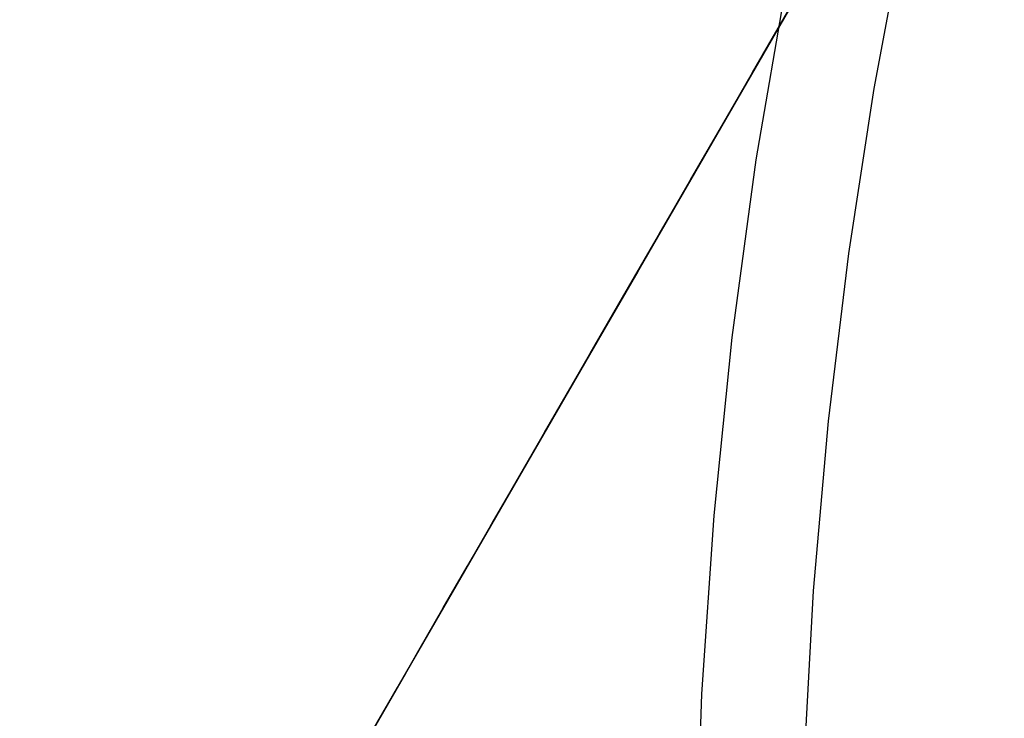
# Model space of a CAD drawing. Header units: millimetres. Extents: x -325 to 325, y -295 to 295.
# Tile 255 of 256: x -61 to -43, y -94 to -81. Entities that reach past the tile are written whole.
import ezdxf

# ---------------------------------------------------------------- set-up
doc = ezdxf.new("R2010")
doc.units = ezdxf.units.MM
doc.layers.add('Default', color=18, linetype='Continuous', true_color=0x000000)

msp = doc.modelspace()

# ---------------------------------------------------------------- linework, layer by layer
at = {"layer": 'Default', "extrusion": (0.866025, -0.5, 2.5748e-17)}
msp.add_lwpolyline([(-15.85, 149.244), (-15.92, 145.117), (-16.131, 140.995), (-16.482, 136.883), (-16.973, 132.785), (-17.603, 128.706), (-18.371, 124.651), (-19.278, 120.624), (-20.32, 116.631), (-21.498, 112.675), (-22.81, 108.762), (-24.255, 104.896), (-25.83, 101.081), (-27.535, 97.322), (-29.366, 93.623), (-31.322, 89.989), (-33.401, 86.424), (-35.6, 82.931), (-37.917, 79.515), (-40.349, 76.18), (-42.892, 72.93), (-45.545, 69.768), (-48.304, 66.699), (-51.166, 63.725), (-54.128, 60.85), (-57.186, 58.078), (-60.336, 55.412), (-63.575, 52.854), (-66.9, 50.408), (-70.306, 48.077), (-73.789, 45.863), (-77.346, 43.769), (-80.972, 41.798), (-84.663, 39.951), (-88.414, 38.23), (-92.222, 36.639), (-96.082, 35.178), (-99.99, 33.849), (-103.94, 32.654), (-107.929, 31.594), (-111.952, 30.671), (-116.004, 29.885)], dxfattribs=at)
at = {"layer": 'Default', "extrusion": (0.866025, -0.5, -1.05062e-16)}
msp.add_lwpolyline([(-116.662, 30.987), (-112.651, 31.765), (-108.668, 32.68), (-104.718, 33.729), (-100.807, 34.912), (-96.938, 36.228), (-93.116, 37.674), (-89.346, 39.25), (-85.631, 40.953), (-81.977, 42.782), (-78.387, 44.734), (-74.866, 46.808), (-71.417, 49), (-68.045, 51.308), (-64.753, 53.729), (-61.546, 56.262), (-58.427, 58.902), (-55.399, 61.646), (-52.467, 64.492), (-49.633, 67.437), (-46.901, 70.476), (-44.275, 73.606), (-41.756, 76.824), (-39.348, 80.126), (-37.055, 83.508), (-34.877, 86.966), (-32.819, 90.496), (-30.882, 94.095), (-29.069, 97.757), (-27.382, 101.479), (-25.822, 105.256), (-24.392, 109.084), (-23.092, 112.958), (-21.926, 116.874), (-20.894, 120.828), (-19.996, 124.815), (-19.235, 128.83), (-18.612, 132.868), (-18.126, 136.926), (-17.778, 140.997), (-17.57, 145.079), (-17.5, 149.164)], dxfattribs=at)
at = {"layer": 'Default', "extrusion": (0.866025, -0.5, -6.76314e-16)}
msp.add_lwpolyline([(-117.634, 129.805), (-117.727, 130.916), (-117.797, 132.042), (-117.843, 133.183), (-117.865, 134.338), (-117.861, 135.506), (-117.831, 136.687), (-117.773, 137.881), (-117.688, 139.086), (-117.573, 140.301), (-117.429, 141.527), (-117.254, 142.761), (-117.048, 144.003), (-116.81, 145.252), (-116.539, 146.507), (-116.235, 147.767), (-115.897, 149.03), (-115.524, 150.296), (-115.115, 151.562), (-114.672, 152.828), (-114.192, 154.092), (-113.676, 155.353), (-113.124, 156.61), (-112.534, 157.86), (-111.908, 159.103), (-111.245, 160.337), (-110.545, 161.56), (-109.809, 162.771), (-109.036, 163.967), (-108.226, 165.149), (-107.381, 166.313), (-106.501, 167.459), (-105.586, 168.584), (-104.637, 169.688), (-103.655, 170.769), (-102.64, 171.824), (-101.594, 172.854), (-100.517, 173.857), (-99.411, 174.83), (-98.277, 175.773), (-97.116, 176.685), (-95.929, 177.565), (-94.718, 178.411), (-93.484, 179.223), (-92.229, 179.999), (-90.954, 180.739), (-89.66, 181.442), (-88.35, 182.108), (-87.025, 182.735), (-85.687, 183.324), (-84.337, 183.874), (-82.977, 184.384), (-81.608, 184.856), (-80.233, 185.288), (-78.852, 185.68), (-77.469, 186.033), (-76.083, 186.347), (-74.698, 186.623), (-73.313, 186.859), (-71.932, 187.058), (-70.554, 187.219), (-69.183, 187.343), (-67.819, 187.431), (-66.463, 187.483), (-65.116, 187.5)], dxfattribs=at)
at = {"layer": 'Default', "extrusion": (0.866025, -0.5, -3.62657e-16)}
msp.add_lwpolyline([(-65.116, 190.25), (-67.041, 190.217), (-68.963, 190.117), (-70.88, 189.95), (-72.791, 189.717), (-74.692, 189.418), (-76.582, 189.053), (-78.458, 188.623), (-80.318, 188.128), (-82.159, 187.568), (-83.981, 186.946), (-85.779, 186.26), (-87.553, 185.513), (-89.299, 184.704), (-91.017, 183.836), (-92.703, 182.908), (-94.357, 181.923), (-95.975, 180.88), (-97.556, 179.783), (-99.097, 178.631), (-100.599, 177.426), (-102.057, 176.17), (-103.471, 174.864), (-104.839, 173.51), (-106.159, 172.11), (-107.43, 170.664), (-108.649, 169.175), (-109.817, 167.645), (-110.931, 166.076), (-111.989, 164.468), (-112.992, 162.825), (-113.936, 161.148), (-114.822, 159.44), (-115.648, 157.701), (-116.414, 155.935), (-117.118, 154.144), (-117.759, 152.329), (-118.337, 150.493), (-118.85, 148.638), (-119.3, 146.767), (-119.684, 144.881), (-120.002, 142.983), (-120.255, 141.075), (-120.441, 139.159), (-120.56, 137.238), (-120.613, 135.314), (-120.6, 133.389), (-120.519, 131.466), (-120.372, 129.547)], dxfattribs=at)
at = {"layer": 'Default', "extrusion": (0.866025, -0.5, -8.46625e-16)}
msp.add_lwpolyline([(-114.896, 130.063), (-115.029, 131.792), (-115.101, 133.524), (-115.114, 135.258), (-115.066, 136.991), (-114.958, 138.722), (-114.791, 140.448), (-114.563, 142.167), (-114.276, 143.877), (-113.93, 145.576), (-113.525, 147.262), (-113.063, 148.933), (-112.542, 150.587), (-111.964, 152.222), (-111.33, 153.836), (-110.641, 155.427), (-109.896, 156.993), (-109.098, 158.532), (-108.247, 160.043), (-107.344, 161.523), (-106.391, 162.971), (-105.387, 164.385), (-104.335, 165.764), (-103.236, 167.105), (-102.092, 168.407), (-100.902, 169.669), (-99.67, 170.889), (-98.396, 172.066), (-97.082, 173.197), (-95.73, 174.282), (-94.341, 175.32), (-92.917, 176.309), (-91.459, 177.248), (-89.969, 178.136), (-88.45, 178.971), (-86.903, 179.754), (-85.329, 180.482), (-83.731, 181.156), (-82.111, 181.773), (-80.47, 182.334), (-78.811, 182.838), (-77.136, 183.284), (-75.446, 183.671), (-73.743, 184), (-72.03, 184.27), (-70.309, 184.48), (-68.582, 184.63), (-66.85, 184.72), (-65.116, 184.75)], dxfattribs=at)
at = {"layer": 'Default', "extrusion": (0.866025, -0.5, 2.95888e-16)}
msp.add_lwpolyline([(-117.634, 129.805), (-117.727, 130.916), (-117.797, 132.042), (-117.843, 133.183), (-117.865, 134.338), (-117.861, 135.506), (-117.831, 136.687), (-117.773, 137.881), (-117.688, 139.086), (-117.573, 140.301), (-117.429, 141.527), (-117.254, 142.761), (-117.048, 144.003), (-116.81, 145.252), (-116.539, 146.507), (-116.235, 147.767), (-115.897, 149.03), (-115.524, 150.296), (-115.115, 151.562), (-114.672, 152.828), (-114.192, 154.092), (-113.676, 155.353), (-113.124, 156.61), (-112.534, 157.86), (-111.908, 159.103), (-111.245, 160.337), (-110.545, 161.56), (-109.809, 162.771), (-109.036, 163.967), (-108.226, 165.149), (-107.381, 166.313), (-106.501, 167.459), (-105.586, 168.584), (-104.637, 169.688), (-103.655, 170.769), (-102.64, 171.824), (-101.594, 172.854), (-100.517, 173.857), (-99.411, 174.83), (-98.277, 175.773), (-97.116, 176.685), (-95.929, 177.565), (-94.718, 178.411), (-93.484, 179.223), (-92.229, 179.999), (-90.954, 180.739), (-89.66, 181.442), (-88.35, 182.108), (-87.025, 182.735), (-85.687, 183.324), (-84.337, 183.874), (-82.977, 184.384), (-81.608, 184.856), (-80.233, 185.288), (-78.852, 185.68), (-77.469, 186.033), (-76.083, 186.347), (-74.698, 186.623), (-73.313, 186.859), (-71.932, 187.058), (-70.554, 187.219), (-69.183, 187.343), (-67.819, 187.431), (-66.463, 187.483), (-65.116, 187.5)], dxfattribs=at)
at = {"layer": 'Default'}
for points in [[(-42.173, -63.912), (-43.304, -67.131), (-44.325, -70.386), (-45.236, -73.674), (-46.036, -76.991), (-46.722, -80.332), (-47.296, -83.695), (-47.755, -87.076), (-48.101, -90.47), (-48.331, -93.874), (-48.446, -97.284), (-48.446, -100.696), (-48.331, -104.105), (-48.101, -107.509), (-47.755, -110.903), (-47.296, -114.284), (-46.722, -117.647), (-46.036, -120.989), (-45.236, -124.306), (-44.325, -127.593), (-43.304, -130.849), (-42.173, -134.068)], [(-42.222, -70.332), (-43.054, -73.243), (-43.806, -76.216), (-44.472, -79.249), (-45.05, -82.338), (-45.534, -85.479), (-45.921, -88.67), (-46.207, -91.906), (-46.387, -95.182), (-46.459, -98.494), (-46.42, -101.837), (-46.265, -105.206), (-45.994, -108.594), (-45.602, -111.996), (-45.09, -115.406), (-44.788, -117.112), (-44.455, -118.818), (-44.09, -120.522), (-43.695, -122.224), (-43.269, -123.924), (-42.812, -125.619), (-42.323, -127.31)]]:
    msp.add_lwpolyline(points, dxfattribs=at)
at = {"layer": 'Default', "extrusion": (0.330751, 0.572878, 0.749943)}
for points in [[(0.005, 187.971), (0.067, 187.972), (0.13, 187.974), (0.193, 187.977), (0.257, 187.983), (0.321, 187.989), (0.385, 187.997), (0.45, 188.007), (0.514, 188.019), (0.579, 188.032), (0.644, 188.046), (0.71, 188.063), (0.775, 188.081), (0.839, 188.101), (0.904, 188.122), (0.969, 188.146), (1.033, 188.17), (1.097, 188.197), (1.16, 188.226), (1.223, 188.256), (1.286, 188.288), (1.347, 188.321), (1.408, 188.356), (1.469, 188.393), (1.528, 188.432), (1.587, 188.472), (1.644, 188.513), (1.701, 188.556), (1.756, 188.601), (1.81, 188.647), (1.864, 188.694), (1.915, 188.743), (1.966, 188.793), (2.015, 188.845), (2.063, 188.897), (2.109, 188.951), (2.154, 189.006), (2.198, 189.062), (2.239, 189.119), (2.28, 189.176), (2.318, 189.235), (2.355, 189.294), (2.391, 189.354), (2.424, 189.415), (2.457, 189.476), (2.487, 189.537), (2.516, 189.599), (2.542, 189.662), (2.568, 189.725), (2.591, 189.788), (2.613, 189.851), (2.634, 189.914), (2.652, 189.977), (2.669, 190.041), (2.684, 190.104), (2.698, 190.167), (2.71, 190.23), (2.721, 190.293), (2.73, 190.355), (2.738, 190.417), (2.744, 190.479), (2.749, 190.54), (2.752, 190.601), (2.754, 190.661), (2.755, 190.721), (2.754, 190.781), (2.752, 190.841), (2.749, 190.902), (2.744, 190.963), (2.738, 191.025), (2.73, 191.087), (2.721, 191.149), (2.71, 191.212), (2.698, 191.275), (2.684, 191.338), (2.669, 191.401), (2.652, 191.465), (2.634, 191.528), (2.613, 191.591), (2.591, 191.654), (2.568, 191.717), (2.542, 191.78), (2.516, 191.843), (2.487, 191.905), (2.457, 191.966), (2.424, 192.027), (2.391, 192.088), (2.355, 192.148), (2.318, 192.207), (2.28, 192.266), (2.239, 192.323), (2.198, 192.38), (2.154, 192.436), (2.109, 192.491), (2.063, 192.545), (2.015, 192.597), (1.966, 192.649), (1.915, 192.699), (1.864, 192.747), (1.81, 192.795), (1.756, 192.841), (1.701, 192.886), (1.644, 192.929), (1.587, 192.97), (1.528, 193.01), (1.469, 193.049), (1.408, 193.086), (1.347, 193.121), (1.286, 193.154), (1.223, 193.186), (1.16, 193.216), (1.097, 193.245), (1.033, 193.271), (0.969, 193.296), (0.904, 193.32), (0.839, 193.341), (0.775, 193.361), (0.71, 193.379), (0.644, 193.396), (0.579, 193.41), (0.514, 193.423), (0.45, 193.435), (0.385, 193.445), (0.321, 193.453), (0.257, 193.459), (0.193, 193.465), (0.13, 193.468), (0.067, 193.47), (0.005, 193.471)], [(0.005, 193.471), (-0.058, 193.47), (-0.121, 193.468), (-0.184, 193.465), (-0.247, 193.459), (-0.312, 193.453), (-0.376, 193.445), (-0.44, 193.435), (-0.505, 193.423), (-0.57, 193.41), (-0.635, 193.396), (-0.7, 193.379), (-0.765, 193.361), (-0.83, 193.341), (-0.895, 193.32), (-0.96, 193.296), (-1.024, 193.271), (-1.088, 193.245), (-1.151, 193.216), (-1.214, 193.186), (-1.276, 193.154), (-1.338, 193.121), (-1.399, 193.086), (-1.459, 193.049), (-1.519, 193.01), (-1.577, 192.97), (-1.635, 192.929), (-1.691, 192.886), (-1.747, 192.841), (-1.801, 192.795), (-1.854, 192.747), (-1.906, 192.699), (-1.957, 192.649), (-2.006, 192.597), (-2.054, 192.545), (-2.1, 192.491), (-2.145, 192.436), (-2.188, 192.38), (-2.23, 192.323), (-2.271, 192.266), (-2.309, 192.207), (-2.346, 192.148), (-2.382, 192.088), (-2.415, 192.027), (-2.447, 191.966), (-2.478, 191.905), (-2.506, 191.843), (-2.533, 191.78), (-2.559, 191.717), (-2.582, 191.654), (-2.604, 191.591), (-2.624, 191.528), (-2.643, 191.465), (-2.66, 191.401), (-2.675, 191.338), (-2.689, 191.275), (-2.701, 191.212), (-2.712, 191.149), (-2.721, 191.087), (-2.729, 191.025), (-2.735, 190.963), (-2.739, 190.902), (-2.743, 190.841), (-2.745, 190.781), (-2.745, 190.721), (-2.745, 190.661), (-2.743, 190.601), (-2.739, 190.54), (-2.735, 190.479), (-2.729, 190.417), (-2.721, 190.355), (-2.712, 190.293), (-2.701, 190.23), (-2.689, 190.167), (-2.675, 190.104), (-2.66, 190.041), (-2.643, 189.977), (-2.624, 189.914), (-2.604, 189.851), (-2.582, 189.788), (-2.559, 189.725), (-2.533, 189.662), (-2.506, 189.599), (-2.478, 189.537), (-2.447, 189.476), (-2.415, 189.415), (-2.382, 189.354), (-2.346, 189.294), (-2.309, 189.235), (-2.271, 189.176), (-2.23, 189.119), (-2.188, 189.062), (-2.145, 189.006), (-2.1, 188.951), (-2.054, 188.897), (-2.006, 188.845), (-1.957, 188.793), (-1.906, 188.743), (-1.854, 188.694), (-1.801, 188.647), (-1.747, 188.601), (-1.691, 188.556), (-1.635, 188.513), (-1.577, 188.472), (-1.519, 188.432), (-1.459, 188.393), (-1.399, 188.356), (-1.338, 188.321), (-1.276, 188.288), (-1.214, 188.256), (-1.151, 188.226), (-1.088, 188.197), (-1.024, 188.17), (-0.96, 188.146), (-0.895, 188.122), (-0.83, 188.101), (-0.765, 188.081), (-0.7, 188.063), (-0.635, 188.046), (-0.57, 188.032), (-0.505, 188.019), (-0.44, 188.007), (-0.376, 187.997), (-0.312, 187.989), (-0.247, 187.983), (-0.184, 187.977), (-0.121, 187.974), (-0.058, 187.972), (0.005, 187.971)]]:
    msp.add_lwpolyline(points, dxfattribs=at)

doc.saveas('drawing.dxf')
